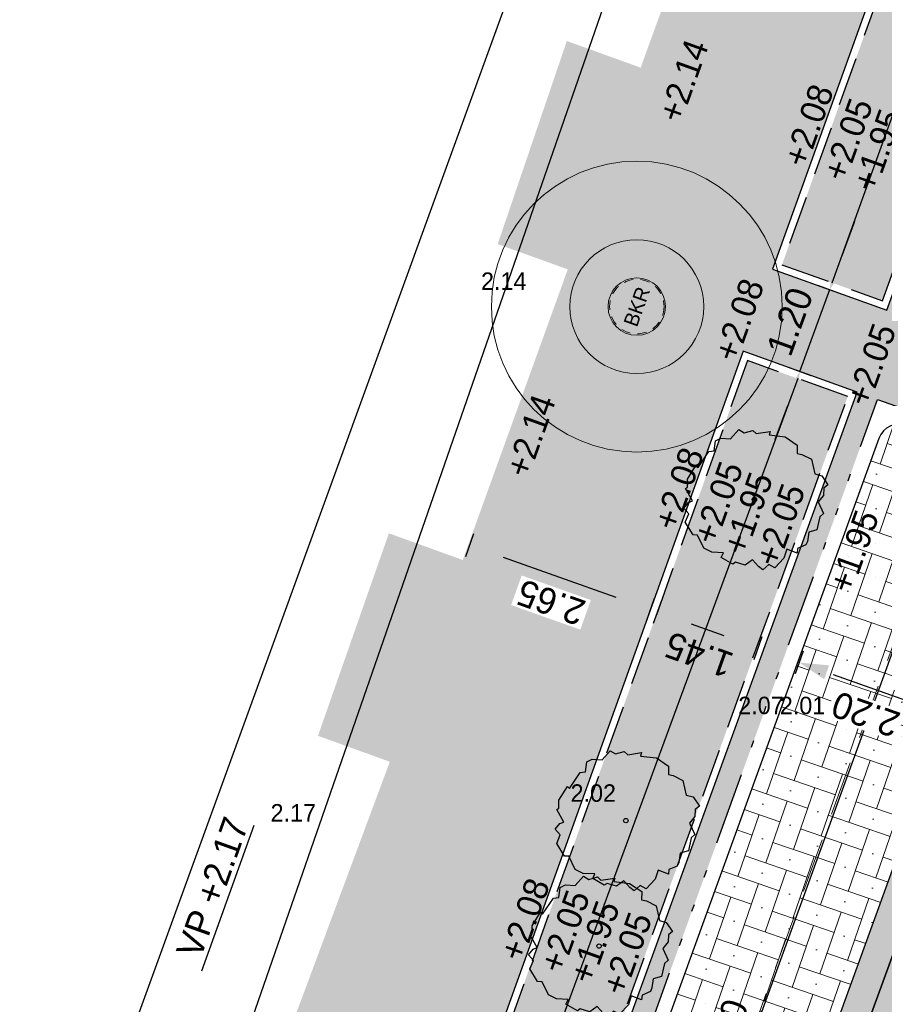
# Model space of a CAD drawing. Header units: metres. Extents: x 134157 to 138734, y 451157 to 455772.
# Tile 235 of 256: x 136419 to 136431, y 453443 to 453456. Entities that reach past the tile are written whole.
import ezdxf
from ezdxf.enums import TextEntityAlignment as Align

# ---------------------------------------------------------------- set-up
doc = ezdxf.new("R2010")
doc.units = ezdxf.units.M
for name, pattern in [('DASHED2', [9.525, 6.35, -3.175]), ('DGN_Style_2', [25.092716, 15.05563, -10.037087]), ('HIDDEN__G5', [1.125, 0.75, -0.375]), ('TR18X20__G2', [2.6, 1, -0.4, 0, -0.4, 0, -0.4, 0, -0.4])]:
    doc.linetypes.add(name, pattern=pattern)
doc.layers.add('-DR-alg-hulplijnen', color=210, linetype='Continuous', plot=False)
doc.layers.add('-DR-alg-hulplijnen waterbergende groenvakken', color=141, linetype='Continuous', plot=False)
doc.layers.add('-DR-alg-hulplijnen kantverharding asflast nieuwe fietsstraat', color=7, linetype='Continuous', true_color=0xff9429, plot=False)
for name, color, linetype in [('-DR-alg-projectgrens 1-200', 3, 'PROJECTGRENS_1-200'), ('-DR-bs-txt-hoogtemaat', 253, 'Continuous'), ('-DR-nw-gr-solitaire heester', 96, 'Continuous'), ('-DR-nw-maatvoering', 3, 'Continuous'), ('-DR-nw-txt-hoogtemaat', 2, 'Continuous'), ('-DR-nw-vh-band 10x20 ob', 2, 'HIDDEN__G5'), ('-DR-nw-vh-band 18-20x25', 2, 'TR18X20__G2'), ('-DR-nw-vh-kantverharding', 3, 'Continuous')]:
    doc.layers.add(name, color=color, linetype=linetype)
doc.layers.add('-DR-nw-gr-arc-beplanting', color=7, linetype='Continuous', true_color=0xe5f0e7)
doc.layers.add('-DR-nw-gr-arc-gras', color=7, linetype='Continuous', true_color=0xb5d5a4)
for name, color, linetype, lineweight in [('-DR-nw-gr-geveltuin ruimteresevering', 95, 'Continuous', 0), ('-DR-nw-inr-brandkraan', 2, 'Continuous', 0), ('-DR-nw-rio-HWA 125', 170, 'HIDDEN__G5', 13), ('-DR-nw-vh-arc-tegels 300x300x45', 253, 'Continuous', 9)]:
    doc.layers.add(name, color=color, linetype=linetype, lineweight=lineweight)
for name, color, linetype, lineweight, true_color in [('-DR-nw-vh-arc-asfalt fietsstraat rood', 7, 'Continuous', 9, 0xdfbfc7), ('-DR-nw-vh-arc-sbs df Drainflow', 7, 'Continuous', 9, 0xb9747c), ('-DR-nw-vh-arc-sbs kf bruinrood rabat halfsteens', 7, 'Continuous', 9, 0xb88485)]:
    doc.layers.add(name, color=color, linetype=linetype, lineweight=lineweight, true_color=true_color)
doc.styles.add('Drong', font='txt', dxfattribs={"height": 1.8})
doc.linetypes.add('PROJECTGRENS_1-200', pattern='A,0.32,-0.13,[133,ltypeshp.shx,S=0.13,R=0,X=-0.13,Y=0],-0.13,1.27', length=1.85)
doc.dimstyles.new('Drong', dxfattribs={"dimtxt": 1.8, "dimasz": 2.5, "dimexe": 0, "dimexo": 0, "dimgap": 0.9, "dimtad": 1, "dimzin": 0, "dimdsep": 46, "dimtxsty": 'Drong', "dimblk": 'dimblk-wit', "dimcen": 0, "dimse1": 1, "dimse2": 1, "dimclrd": 256, "dimclre": 1, "dimclrt": 7, "dimadec": 0, "dimazin": 0, "dimtfac": 1, "dimtmove": 0, "dimatfit": 3, "dimfxl": 1, "dimtolj": 1, "dimtzin": 0, "dimarcsym": 0})
pattern_1 = [(115.335625, (136419.71802, 453326.2367), (-0.223681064, -0.105903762), [0.06, -0.187485]), (205.335625, (136419.71802, 453326.2367), (0.105903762, -0.223681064), [0.06, -0.187485])]

# ---------------------------------------------------------------- blocks, each defined once
blk = doc.blocks.new('dimblk-wit')
at = {"color": 7}
blk.add_line((0, -0.3333), (0, 0.3333), dxfattribs=at)
blk.add_solid([(0, 0), (-0.8, 0.2), (-0.8, -0.2)], dxfattribs=at)
blk = doc.blocks.new('*D228')
at = {"layer": '-DR-nw-maatvoering', "lineweight": -2, "transparency": 16777216}
blk.add_line((136431.716, 453446.636), (136430.587, 453447.038), dxfattribs=at)
at = {"layer": 'Defpoints', "color": 0, "transparency": 16777216}
for p in [(136430.189, 453447.411), (136430.116, 453447.206), (136432.187, 453446.469)]:
    blk.add_point(p, dxfattribs=at)
at = {"layer": '-DR-nw-maatvoering', "lineweight": -2, "transparency": 16777216, "xscale": 0.5, "yscale": 0.5, "zscale": 0.5}
for p, rotation in [((136430.116, 453447.206), 160.4268500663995), ((136432.187, 453446.469), 340.4268500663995)]:
    blk.add_blockref('dimblk-wit', p, dxfattribs=dict(at, rotation=rotation))
at = {"layer": '-DR-nw-maatvoering', "color": 7, "transparency": 16777216, "insert": (136431.03, 453446.495), "char_height": 0.36, "attachment_point": 5, "rotation": 160.4269, "style": 'Drong', "bg_fill": 3, "box_fill_scale": 1.1, "bg_fill_color": 256, "bg_fill_true_color": 13158600, "bg_fill_transparency": 0}
blk.add_mtext('\\A1;2.20', dxfattribs=at)
blk = doc.blocks.new('*D231')
at = {"layer": '-DR-nw-maatvoering', "lineweight": -2, "transparency": 16777216}
blk.add_line((136429.081, 453447.574), (136428.635, 453447.732), dxfattribs=at)
at = {"layer": 'Defpoints', "color": 0, "transparency": 16777216}
for p in [(136429.22, 453450.869), (136430.72, 453450.691), (136428.164, 453447.9)]:
    blk.add_point(p, dxfattribs=at)
at = {"layer": '-DR-nw-maatvoering', "lineweight": -2, "transparency": 16777216, "xscale": 0.5, "yscale": 0.5, "zscale": 0.5}
for p, rotation in [((136428.164, 453447.9), 160.4268500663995), ((136429.552, 453447.406), 340.4268500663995)]:
    blk.add_blockref('dimblk-wit', p, dxfattribs=dict(at, rotation=rotation))
at = {"layer": '-DR-nw-maatvoering', "color": 7, "transparency": 16777216, "insert": (136428.737, 453447.312), "char_height": 0.36, "attachment_point": 5, "rotation": 160.4269, "style": 'Drong'}
blk.add_mtext('\\A1;1.45', dxfattribs=at)
blk = doc.blocks.new('*D232')
at = {"layer": '-DR-nw-maatvoering', "lineweight": -2, "transparency": 16777216}
blk.add_line((136427.599, 453448.1), (136426.051, 453448.651), dxfattribs=at)
at = {"layer": 'Defpoints', "color": 0, "transparency": 16777216}
for p in [(136426.674, 453451.896), (136425.58, 453448.818), (136428.072, 453447.94)]:
    blk.add_point(p, dxfattribs=at)
at = {"layer": '-DR-nw-maatvoering', "lineweight": -2, "transparency": 16777216, "xscale": 0.5, "yscale": 0.5, "zscale": 0.5}
for p, rotation in [((136425.58, 453448.818), 160.4268500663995), ((136428.07, 453447.933), 340.4268500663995)]:
    blk.add_blockref('dimblk-wit', p, dxfattribs=dict(at, rotation=rotation))
at = {"layer": '-DR-nw-maatvoering', "color": 7, "transparency": 16777216, "insert": (136426.703, 453448.033), "char_height": 0.36, "attachment_point": 5, "rotation": 160.4269, "style": 'Drong', "bg_fill": 3, "box_fill_scale": 1.1, "bg_fill_color": 256, "bg_fill_true_color": 13158600, "bg_fill_transparency": 0}
blk.add_mtext('\\A1;2.65', dxfattribs=at)
blk = doc.blocks.new('block brandkraan')
at = {"layer": '-DR-alg-hulplijnen', "linetype": 'DGN_Style_2', "lineweight": 0}
for radius in [2, 0.92]:
    blk.add_circle((0, 0), radius, dxfattribs=at)
at = {"layer": '-DR-nw-inr-brandkraan', "linetype": 'Continuous', "lineweight": 0, "ltscale": 0.02}
blk.add_circle((0, 0), 0.395, dxfattribs=at)
at = {"layer": '-DR-nw-inr-brandkraan', "linetype": 'DASHED2', "lineweight": 0, "ltscale": 0.02}
blk.add_circle((0, 0), 0.375, dxfattribs=at)
at = {"layer": '-DR-nw-inr-brandkraan', "linetype": 'Continuous', "lineweight": 13, "style": 'Drong'}
blk.add_text('BKR', height=0.2, rotation=70.1752, dxfattribs=at).set_placement((0, 0), align=Align.MIDDLE_CENTER)
blk = doc.blocks.new('*D637')
at = {"layer": '-DR-nw-maatvoering', "lineweight": -2, "transparency": 16777216}
for p, q in [((136430.707, 453452.804), (136430.878, 453453.274)), ((136430.124, 453451.207), (136430.535, 453452.334)), ((136429.953, 453450.737), (136429.782, 453450.268))]:
    blk.add_line(p, q, dxfattribs=at)
at = {"layer": 'Defpoints', "color": 0, "transparency": 16777216}
for p in [(136430.535, 453452.334), (136430.984, 453452.171), (136430.573, 453451.043)]:
    blk.add_point(p, dxfattribs=at)
at = {"layer": '-DR-nw-maatvoering', "lineweight": -2, "transparency": 16777216, "xscale": 0.5, "yscale": 0.5, "zscale": 0.5}
for p, rotation in [((136430.535, 453452.334), 249.9647499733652), ((136430.124, 453451.207), 69.9647499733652)]:
    blk.add_blockref('dimblk-wit', p, dxfattribs=dict(at, rotation=rotation))
at = {"layer": '-DR-nw-maatvoering', "color": 7, "transparency": 16777216, "insert": (136429.988, 453451.895), "char_height": 0.36, "attachment_point": 5, "rotation": 69.9647, "style": 'Drong'}
blk.add_mtext('\\A1;1.20', dxfattribs=at)
blk = doc.blocks.new('*D709')
at = {"layer": '-DR-nw-maatvoering', "lineweight": -2, "transparency": 16777216}
blk.add_line((136432.249, 453449.704), (136426.549, 453434.013), dxfattribs=at)
at = {"layer": 'Defpoints', "color": 0, "transparency": 16777216}
for p in [(136432.419, 453450.174), (136426.378, 453433.543), (136426.378, 453433.543)]:
    blk.add_point(p, dxfattribs=at)
at = {"layer": '-DR-nw-maatvoering', "lineweight": -2, "transparency": 16777216, "xscale": 0.5, "yscale": 0.5, "zscale": 0.5}
for p, rotation in [((136432.419, 453450.174), 70.036797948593), ((136426.378, 453433.543), 250.036797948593)]:
    blk.add_blockref('dimblk-wit', p, dxfattribs=dict(at, rotation=rotation))
at = {"layer": '-DR-nw-maatvoering', "color": 7, "transparency": 16777216, "insert": (136429.057, 453441.982), "char_height": 0.36, "attachment_point": 5, "rotation": 70.0368, "style": 'Drong'}
blk.add_mtext('\\A1;17.70', dxfattribs=at)
blk = doc.blocks.new('Solitaire heester')
blk.add_lwpolyline([(-1.738, -4.391), (-2.166, -3.928), (-2.484, -4.007), (-2.465, -3.244), (-3.109, -3.265), (-3.941, -2.905), (-3.868, -2.452), (-4.36, -2.18), (-4.239, -1.823), (-3.951, -1.284), (-4.466, -0.924), (-4.503, -0.249), (-4.693, -0.105), (-4.523, 0.792), (-4.166, 0.751), (-4.409, 1.522), (-4.335, 2.134), (-3.641, 2.854), (-3.727, 3.148), (-3.089, 3.94), (-2.461, 3.914), (-2.205, 4.358), (-1.729, 4.197), (-1.539, 3.974), (-0.893, 4.711), (-0.766, 4.615), (-0.249, 4.811), (0.839, 4.577), (0.75, 4.394), (2.044, 4.064), (2.202, 3.745), (2.886, 3.886), (3.186, 3.598), (3.367, 2.954), (4.16, 2.633), (4.071, 2.213), (4.434, 1.719), (4.306, 1.417), (4.764, 0.573), (4.517, 0.55), (4.767, -0.515), (4.517, -1.491), (3.976, -1.68), (4.023, -2.014), (3.933, -2.752), (3.056, -3.305), (3.102, -3.798), (2.655, -4.416), (2.346, -4.232), (1.877, -4.365), (1.329, -4.18), (0.699, -4.79), (0.406, -4.637), (-0.508, -4.753), (-0.848, -4.267), (-1.476, -4.4), (-1.738, -4.391)])
blk.add_circle((0, 0), 0.15)

msp = doc.modelspace()

# ---------------------------------------------------------------- hatches: boundary and pattern name
at = {"layer": '-DR-nw-gr-arc-beplanting'}
h = msp.add_hatch(color=256, dxfattribs=at)
h.dxf.hatch_style = 1
h.paths.add_polyline_path([(136435.051, 453462.626), (136433.63, 453463.134), (136429.878, 453452.676), (136431.261, 453452.181)])
h = msp.add_hatch(color=256, dxfattribs=at)
h.dxf.hatch_style = 1
h.paths.add_polyline_path([(136426.062, 453442.041), (136427.407, 453441.56), (136430.783, 453450.865), (136429.405, 453451.358)])
at = {"layer": '-DR-nw-gr-arc-gras', "transparency": 33554687}
h = msp.add_hatch(dxfattribs=at)
h.set_pattern_fill('AGR-BOLLEN', color=256, scale=0.1, pattern_type=2)
h.set_pattern_definition(pattern_1)
edge = h.paths.add_edge_path()
edge.add_arc((-7000776.81, 3043164.568), 7592527.997, 340.0567505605, 340.0572256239)
edge.add_line((136455.782, 453494.254), (136455.124, 453494.493))
edge.add_arc((380495.222, 364992.548), 259592.304, 160.06665688, 160.08044536)
edge.add_line((136433.832, 453435.762), (136433.813, 453435.768))
edge.add_line((136433.813, 453435.768), (136432.179, 453431.255))
edge.add_line((136432.179, 453431.255), (136432.198, 453431.248))
edge.add_line((136432.198, 453431.248), (136431.678, 453429.87))
edge.add_line((136431.678, 453429.87), (136432.336, 453429.631))
edge.add_line((136432.336, 453429.631), (136434.309, 453435.077))
h = msp.add_hatch(dxfattribs=at)
h.set_pattern_fill('AGR-BOLLEN', color=256, scale=0.1, pattern_type=2)
h.set_pattern_definition(pattern_1)
edge = h.paths.add_edge_path()
edge.add_line((136486.703, 453573.609), (136485.763, 453573.95))
edge.add_line((136485.763, 453573.95), (136435.759, 453436.14))
edge.add_arc((149594.405, 448661.534), 13998.101, 160.0567308, 160.2977034)
edge.add_line((136415.794, 453380.756), (136415.289, 453379.344))
edge.add_line((136415.289, 453379.344), (136417.827, 453378.529))
edge.add_line((136417.827, 453378.529), (136420.502, 453386.122))
edge.add_line((136420.502, 453386.122), (136418.987, 453386.702))
edge.add_arc((149703.628, 448622.033), 14113.247, 160.0572266, 160.2691215, ccw=False)
edge.add_line((136436.699, 453435.799), (136486.703, 453573.609))
at = {"layer": '-DR-nw-vh-arc-asfalt fietsstraat rood', "transparency": 33554687}
h = msp.add_hatch(color=256, dxfattribs=at)
h.dxf.hatch_style = 1
edge = h.paths.add_edge_path()
edge.add_arc((137987.747, 453337.203), 1495.4, 160.09465, 161.034726)
edge.add_arc((135150.6, 454312.188), 1504.6, 340.056731, 341.034726, ccw=False)
edge.add_line((136564.97, 453798.984), (136431.249, 453430.448))
edge.add_line((136431.249, 453430.448), (136427.3, 453431.879))
edge.add_line((136427.3, 453431.879), (136429.649, 453438.357))
edge.add_line((136429.649, 453438.357), (136561.022, 453800.417))
edge.add_arc((135150.6, 454312.188), 1500.4, 340.056731, 341.034726)
edge.add_line((136569.551, 453824.565), (136577.738, 453847.767))
edge.add_line((136577.738, 453847.767), (136586.329, 453871.491))
edge.add_line((136586.329, 453871.491), (136590.229, 453869.927))
edge.add_line((136590.229, 453869.927), (136581.687, 453846.337))
at = {"layer": '-DR-nw-vh-arc-sbs df Drainflow'}
h = msp.add_hatch(dxfattribs=at)
h.set_pattern_fill('AVH-SBS_KEIFORMAAT_ELLEBOOG_01', color=256, scale=3, angle=71, pattern_type=2)
h.set_pattern_definition([(71, (0, 0), (-0.38132601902, -0.18598512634), [0.9, -0.3]), (161, (0.19534, 0.5673), (-0.38132601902, -0.18598512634), [0.9, -0.3]), (71, (-0.04416, 0.3325), (-0.38132601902, -0.18598512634), [0, -1.2]), (71, (-0.03948, 0.8068), (-0.38132601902, -0.18598512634), [0, -1.2])])
edge = h.paths.add_edge_path()
edge.add_line((136427.182, 453432.72), (136429.273, 453438.494))
edge.add_line((136429.273, 453438.494), (136433.558, 453450.296))
edge.add_arc((136433.085, 453450.472), 0.504, 250.533, 339.5805, ccw=False)
edge.add_line((136432.917, 453449.997), (136431.596, 453450.469))
edge.add_arc((136431.494, 453450.186), 0.3, 70.2338, 160.0567)
edge.add_line((136431.212, 453450.289), (136427.205, 453439.244))
edge.add_arc((149594.404, 448661.535), 14007.2, 160.0567308, 160.0785809)
edge.add_arc((136425.666, 453434.12), 0.3, 160.0786, 250.0778)
edge.add_line((136425.563, 453433.838), (136426.882, 453433.36))
edge.add_arc((136426.712, 453432.89), 0.5, -19.908, 70.0778, ccw=False)
at = {"layer": '-DR-nw-vh-arc-sbs kf bruinrood rabat halfsteens', "transparency": 33554687}
h = msp.add_hatch(color=256, dxfattribs=at)
h.dxf.hatch_style = 1
h.paths.add_polyline_path([(136429.649, 453438.357), (136437.649, 453460.406), (136437.273, 453460.541), (136433.829, 453451.052), (136433.488, 453450.112), (136429.273, 453438.494), (136427.182, 453432.72), (136427.555, 453432.584, -0.00011)])
at = {"layer": '-DR-nw-vh-arc-tegels 300x300x45'}
h = msp.add_hatch(dxfattribs=at)
h.set_pattern_fill('AVH-TEGEL_200X200_HALFST', color=256, scale=2, angle=71, pattern_type=2)
h.set_pattern_definition([(71, (0, 0), (-0.05887645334, 0.44332106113), [0.4, -0.4]), (161, (0, 0), (-0.13022726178, -0.37820743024), [])])
h.paths.add_polyline_path([(136429.344, 453451.486), (136430.911, 453450.926), (136427.467, 453441.432), (136425.934, 453441.98)], flags=16)
h.paths.add_polyline_path([(136429.345, 453451.19), (136430.72, 453450.691), (136427.461, 453441.746), (136426.124, 453442.226)], flags=0)
h.paths.add_polyline_path([(136429.75, 453452.615), (136433.573, 453463.26), (136435.18, 453462.686), (136431.321, 453452.054)], flags=16)
h.paths.add_polyline_path([(136429.952, 453452.884), (136433.575, 453463.073), (136434.993, 453462.566), (136431.334, 453452.383)], flags=0)
h.paths.add_polyline_path([(136433.978, 453464.39), (136438.265, 453476.336), (136439.917, 453475.745), (136435.586, 453463.815)], flags=16)
h.paths.add_polyline_path([(136434.166, 453464.615), (136438.325, 453476.208), (136439.789, 453475.685), (136435.587, 453464.108)], flags=0)
edge = h.paths.add_edge_path()
edge.add_line((136433.572, 453450.929), (136433.291, 453451.031))
edge.add_line((136433.291, 453451.031), (136433.36, 453451.222))
edge.add_line((136433.36, 453451.222), (136433.359, 453451.222))
edge.add_line((136433.359, 453451.222), (136433.393, 453451.313))
edge.add_line((136433.393, 453451.313), (136431.604, 453451.953))
edge.add_line((136431.604, 453451.953), (136431.676, 453452.152))
edge.add_line((136431.676, 453452.152), (136443.407, 453484.484))
edge.add_line((136443.407, 453484.484), (136445.195, 453483.84))
edge.add_line((136445.195, 453483.84), (136445.297, 453484.122))
edge.add_line((136445.297, 453484.122), (136445.579, 453484.02))
edge.add_line((136445.579, 453484.02), (136446.108, 453485.478))
edge.add_line((136446.108, 453485.478), (136445.873, 453485.563))
edge.add_line((136445.873, 453485.563), (136446.027, 453485.986))
edge.add_line((136446.027, 453485.986), (136445.698, 453486.106))
edge.add_line((136445.698, 453486.106), (136438.647, 453488.671))
edge.add_line((136438.647, 453488.671), (136438.016, 453486.934))
edge.add_line((136438.016, 453486.934), (136439.182, 453486.512))
edge.add_line((136439.182, 453486.512), (136437.723, 453482.473))
edge.add_line((136437.723, 453482.473), (136436.707, 453482.84))
edge.add_line((136436.707, 453482.84), (136435.719, 453480.049))
edge.add_line((136435.719, 453480.049), (136436.72, 453479.699))
edge.add_line((136436.72, 453479.699), (136435.276, 453475.702))
edge.add_line((136435.276, 453475.702), (136434.26, 453476.069))
edge.add_line((136434.26, 453476.069), (136433.286, 453473.284))
edge.add_line((136433.286, 453473.284), (136434.273, 453472.927))
edge.add_line((136434.273, 453472.927), (136432.829, 453468.93))
edge.add_line((136432.829, 453468.93), (136431.813, 453469.297))
edge.add_line((136431.813, 453469.297), (136430.839, 453466.513))
edge.add_line((136430.839, 453466.513), (136431.826, 453466.156))
edge.add_line((136431.826, 453466.156), (136430.382, 453462.159))
edge.add_line((136430.382, 453462.159), (136429.367, 453462.526))
edge.add_line((136429.367, 453462.526), (136428.416, 453459.733))
edge.add_line((136428.416, 453459.733), (136429.385, 453459.382))
edge.add_line((136429.385, 453459.382), (136427.935, 453455.387))
edge.add_line((136427.935, 453455.387), (136426.92, 453455.754))
edge.add_line((136426.92, 453455.754), (136425.969, 453452.961))
edge.add_line((136425.969, 453452.961), (136426.933, 453452.613))
edge.add_line((136426.933, 453452.613), (136425.489, 453448.616))
edge.add_line((136425.489, 453448.616), (136424.473, 453448.983))
edge.add_line((136424.473, 453448.983), (136423.498, 453446.198))
edge.add_line((136423.498, 453446.198), (136424.486, 453445.841))
edge.add_line((136424.486, 453445.841), (136420.456, 453435.011))
edge.add_line((136420.456, 453435.011), (136419.565, 453432.533))
edge.add_line((136419.565, 453432.533), (136425.488, 453430.402))
edge.add_line((136425.488, 453430.402), (136425.993, 453431.815))
edge.add_line((136425.993, 453431.815), (136426.06, 453432.003))
edge.add_line((136426.06, 453432.003), (136426.633, 453431.798))
edge.add_arc((149594.405, 448661.534), 14005.201, 160.081853, 160.0861629, ccw=False)
edge.add_line((136426.991, 453432.789), (136426.711, 453432.89))
edge.add_line((136426.711, 453432.89), (136426.814, 453433.172))
edge.add_line((136426.814, 453433.172), (136425.025, 453433.82))
edge.add_line((136425.025, 453433.82), (136431.193, 453450.825))
edge.add_line((136431.193, 453450.825), (136432.985, 453450.185))
edge.add_line((136432.985, 453450.185), (136433.088, 453450.467))
edge.add_line((136433.088, 453450.467), (136433.367, 453450.365))
edge.add_line((136433.367, 453450.365), (136433.572, 453450.929))

# ---------------------------------------------------------------- linework, layer by layer
at = {"layer": '-DR-alg-hulplijnen', "flags": 128}
msp.add_lwpolyline([(136407.862, 453399.888), (136391.838, 453411.176), (136352.012, 453429.865), (136352.48, 453430.85), (136309.248, 453450.887), (136304.905, 453487.352), (136300.614, 453519.554), (136324.683, 453522.666), (136332.295, 453523.223), (136335.96, 453523.123), (136338.971, 453522.831), (136345.734, 453521.623), (136357.963, 453519.188), (136434.863, 453491.708), (136434.475, 453490.637), (136438.82, 453489.061)], close=True, dxfattribs=at)
at = {"layer": '-DR-alg-hulplijnen kantverharding asflast nieuwe fietsstraat'}
msp.add_lwpolyline([(136615.557, 453953.711), (136612.599, 453946.977), (136593.397, 453893.948), (136588.98, 453881.757), (136586.93, 453874.65, -0.015888), (136585.953, 453871.628), (136586.329, 453871.491), (136577.738, 453847.767, 0.004102), (136569.551, 453824.565, -0.004267), (136561.022, 453800.417), (136429.649, 453438.357, 0.002152), (136389.024, 453324.877), (136377.119, 453291.165), (136363.767, 453256.91), (136363.728, 453256.801)], format="xyb", dxfattribs=at)
at = {"layer": '-DR-alg-hulplijnen waterbergende groenvakken', "flags": 128}
for points in [[(136430.569, 453452.428), (136434.341, 453462.88)], [(136430.094, 453451.112), (136426.687, 453441.845)]]:
    msp.add_lwpolyline(points, dxfattribs=at)
at = {"layer": '-DR-alg-projectgrens 1-200', "flags": 128}
msp.add_lwpolyline([(136721.461, 454206.136), (136727.498, 454223.752), (136730.581, 454232.718), (136734.46, 454243.959), (136738.033, 454254.306), (136742.183, 454266.266), (136750.568, 454290.842), (136760.393, 454319.456), (136770.666, 454349.328), (136772.713, 454355.238), (136774.612, 454360.473), (136776.998, 454367), (136784.306, 454387.208), (136790.339, 454404.083), (136797.311, 454423.36), (136807.058, 454450.093), (136800.646, 454453.198), (136770.129, 454470.839), (136763.463, 454464.393), (136767.222, 454456.488), (136768.447, 454452.902), (136769.612, 454448.539), (136767.19, 454443.604), (136763.98, 454431.785), (136763.498, 454430.807), (136764.785, 454430.222), (136759.65, 454419.865), (136760.207, 454419.614), (136758.305, 454415.755), (136757.433, 454413.928), (136755.514, 454410.037), (136754.993, 454410.292), (136749.872, 454399.962), (136748.616, 454400.585), (136748.548, 454400.448), (136744.287, 454402.547), (136738.76, 454389.718), (136744.829, 454387.062), (136753.517, 454383.259), (136750.445, 454376.232), (136747.3, 454368.999), (136747.702, 454368.821), (136745.421, 454363.658), (136743.771, 454359.882), (136741.474, 454354.715), (136741.107, 454354.878), (136737.945, 454347.853), (136734.86, 454340.776), (136727.193, 454344.181), (136720.397, 454330.285), (136716.705, 454321.73), (136725.346, 454317.886), (136722.199, 454310.807), (136718.145, 454301.488), (136714.131, 454292.713), (136709.748, 454294.641), (136707.09, 454288.607), (136709.573, 454287.506), (136709.53, 454287.41), (136709.617, 454287.371), (136709.424, 454286.945), (136712.118, 454285.768), (136724.405, 454280.406), (136724.395, 454280.372), (136724.56, 454280.301), (136719.327, 454264.621), (136718.554, 454264.279), (136712.149, 454267.043), (136705.337, 454251.495), (136713.155, 454248.122), (136713.63, 454247.107), (136703.363, 454216.017), (136702.53, 454215.665), (136697.3, 454218.013), (136691.656, 454205.193), (136698.169, 454202.287), (136696.085, 454197.547), (136697.116, 454197.066), (136693.34, 454185.771), (136691.21, 454179.799), (136691.154, 454179.818), (136689.257, 454174.47), (136688.677, 454172.922), (136686.645, 454167.859), (136686.793, 454167.806), (136683.499, 454158.729), (136679.62, 454148.161), (136677.544, 454142.392), (136675.601, 454137.021), (136671.76, 454126.401), (136667.085, 454113.483), (136666.31, 454113.053), (136658.521, 454114.651), (136655.4, 454098.982), (136661.092, 454097.825), (136661.269, 454097.519), (136621.35, 453987.863), (136614.377, 453990.963), (136611.935, 453985.53), (136608.375, 453987.12), (136605.014, 453979.773), (136610.368, 453977.386), (136616.099, 453974.911), (136616.418, 453974.217), (136608.394, 453952.136), (136599.91, 453929.479), (136596.333, 453930.847), (136596.703, 453931.801), (136592.691, 453933.357), (136592.582, 453933.111), (136587.167, 453935.208), (136587.113, 453935.101), (136586.908, 453935.2), (136584.73, 453936.252), (136573.42, 453911.897), (136576.906, 453910.227), (136577.755, 453910.817), (136581.71, 453908.923), (136581.78, 453907.891), (136588.355, 453904.743), (136581.357, 453890.288), (136584.408, 453889.218), (136581.92, 453882.301), (136582.601, 453881.581), (136581.142, 453877.478), (136580.13, 453877.281), (136578.301, 453872.104), (136578.986, 453871.382), (136577.526, 453867.309), (136576.539, 453867.19), (136574.654, 453861.99), (136575.357, 453861.219), (136573.859, 453857.098), (136572.823, 453856.858), (136568.249, 453844.056), (136569.051, 453843.723), (136568.246, 453841.986), (136569.916, 453841.29), (136566.692, 453833.862), (136560.757, 453836.486), (136555.193, 453823.556), (136563.207, 453820.33), (136562.244, 453817.938), (136562.059, 453818.012), (136558.019, 453808.014), (136558.218, 453807.935), (136557.146, 453805.252), (136555.477, 453804.556), (136553.671, 453802.5), (136552.612, 453799.698), (136545.82, 453781.422), (136541.647, 453783.356), (136534.75, 453768.68), (136539.525, 453766.451), (136534.814, 453753.868), (136534.789, 453753.879), (136534.379, 453752.873), (136534.182, 453752.96), (136532.926, 453749.667), (136533.099, 453749.603), (136532.772, 453748.705), (136532.584, 453748.792), (136530.457, 453743.085), (136530.627, 453743.022), (136516.493, 453704.592), (136514.575, 453699.22), (136492.181, 453636.401), (136492.736, 453636.204), (136489.157, 453626.341), (136485.079, 453628.249), (136478.16, 453613.788), (136483.141, 453611.479), (136461.867, 453552.94), (136457.354, 453554.582), (136454.06, 453545.417), (136458.648, 453543.776), (136443.598, 453501.593), (136436.391, 453504.175), (136430.824, 453488.627), (136437.02, 453486.393), (136418.282, 453434.811), (136413.227, 453420.085), (136407.364, 453401.466), (136407.056, 453400.056), (136406.467, 453398.451), (136401.897, 453385.592), (136395.332, 453388.701), (136389.231, 453376.079), (136397.157, 453372.353), (136391.911, 453357.791), (136390.965, 453355.464), (136388.624, 453350.371), (136384.302, 453352.274), (136382.126, 453347.544), (136391.358, 453344.243), (136383.168, 453321.66), (136378.588, 453323.362), (136367.282, 453291.791), (136367.871, 453291.227), (136363.518, 453279.255), (136362.091, 453275.277), (136356.432, 453259.57), (136355.262, 453256.31), (136348.573, 453237.876), (136370.776, 453230.272), (136374.328, 453240.694), (136372.767, 453241.803), (136382.163, 453267.942), (136384.551, 453274.649), (136388.98, 453286.656), (136393.345, 453297.287), (136406.664, 453334.269), (136411.924, 453350.355), (136416.754, 453363.949), (136418.454, 453363.341), (136423.3, 453376.902), (136421.649, 453377.491), (136422.516, 453379.917), (136425.014, 453387.05), (136430.128, 453401.329), (136433.008, 453409.364), (136437.5, 453421.973), (136444.424, 453441.303), (136447.898, 453451.043), (136454.668, 453469.854), (136458.254, 453479.666), (136467.647, 453501.921), (136478.422, 453531.465), (136485.603, 453551.259), (136497.269, 453583.741), (136504.056, 453602.586), (136505.832, 453601.952), (136510.678, 453615.512), (136508.932, 453616.136), (136511.581, 453623.496), (136513.58, 453629.053), (136518.673, 453642.888), (136519.015, 453643.404), (136522.68, 453653.62), (136522.664, 453653.957), (136523.62, 453656.594), (136528.73, 453670.926), (136534.757, 453688.003), (136543.62, 453712.768), (136551.352, 453734.38), (136563.425, 453767.68), (136566.609, 453776.654), (136569.182, 453777.966), (136577.487, 453774.867), (136583.873, 453792.703), (136575.924, 453795.622), (136575.205, 453797.155), (136576.997, 453801.811), (136581.956, 453815.424), (136586.269, 453827.274), (136591.505, 453840.84), (136603.758, 453874.947), (136606.204, 453881.939), (136608.18, 453887.612), (136608.471, 453887.616), (136610.071, 453888.673), (136612.877, 453896.334), (136616.917, 453896.194), (136618.846, 453897.187), (136619.38, 453898.504), (136644.157, 453889.689), (136649.259, 453888.431), (136662.916, 453886.017), (136671.374, 453885.367), (136676.87, 453884.95), (136677.795, 453897.157), (136672.556, 453897.554), (136667.447, 453898.46), (136645.41, 453906.114), (136624.779, 453913.547), (136625.184, 453914.831), (136624.39, 453916.757), (136621.376, 453919.233), (136624.284, 453927.322), (136623.281, 453929.136), (136623.21, 453929.192), (136624.085, 453931.643), (136629.304, 453946.51), (136630.541, 453950.147), (136636.243, 453965.665), (136638.191, 453964.969), (136643.718, 453980.515), (136641.829, 453981.19), (136651.204, 454007.423), (136658.506, 454027.642), (136665.47, 454047.006), (136669.496, 454058.357), (136675.354, 454074.419), (136676.258, 454077.094), (136678.747, 454083.756), (136682.526, 454094.171), (136686.101, 454103.639), (136687.039, 454106.475), (136697.795, 454137.242), (136697.717, 454137.253), (136705.555, 454159.78), (136713.078, 454181.729), (136716.785, 454192.515), (136718.108, 454192.042), (136722.954, 454205.602)], close=True, dxfattribs=at)
at = {"layer": '-DR-nw-gr-geveltuin ruimteresevering', "const_width": 0.4, "elevation": 3, "flags": 128}
for points in [[(136429.578, 453459.313), (136428.142, 453455.315)], [(136426.852, 453451.795), (136425.685, 453448.547)], [(136424.694, 453445.766), (136423.526, 453442.519)]]:
    msp.add_lwpolyline(points, dxfattribs=at)
at = {"layer": '-DR-nw-rio-HWA 125'}
msp.add_lwpolyline([(136421.72, 453420.801), (136435.688, 453459.228)], dxfattribs=at)
at = {"layer": '-DR-nw-vh-band 10x20 ob', "ltscale": 0.9}
for points in [[(136433.63, 453463.134), (136429.878, 453452.676), (136431.261, 453452.181), (136435.051, 453462.626)], [(136430.783, 453450.865), (136429.405, 453451.358), (136426.062, 453442.041), (136427.407, 453441.56)]]:
    msp.add_lwpolyline(points, close=True, dxfattribs=at)
at = {"layer": '-DR-nw-vh-band 18-20x25'}
msp.add_lwpolyline([(136426.814, 453433.172), (136425.025, 453433.82), (136431.194, 453450.825), (136432.985, 453450.185)], dxfattribs=at)
at = {"layer": '-DR-nw-vh-kantverharding'}
for points in [[(136363.728, 453256.801), (136363.767, 453256.91), (136377.119, 453291.165), (136389.024, 453324.877, -0.002152), (136429.649, 453438.357), (136561.022, 453800.417, 0.004267), (136569.551, 453824.565, -0.004102), (136577.738, 453847.767), (136586.329, 453871.491), (136585.953, 453871.628)], [(136445.767, 453483.952, -0.413557), (136445.128, 453483.652), (136443.809, 453484.127, 0.413557), (136443.425, 453483.947), (136431.963, 453452.357, 0.41564), (136432.144, 453451.972), (136433.458, 453451.502, -0.41564), (136433.76, 453450.861), (136433.555, 453450.297, -0.412789), (136432.917, 453449.997), (136431.595, 453450.469, 0.412789), (136431.212, 453450.289), (136427.205, 453439.244, 0.000095), (136425.384, 453434.222, 0.414209), (136425.563, 453433.838), (136426.88, 453433.361, -0.414193), (136427.179, 453432.721)], [(136388.645, 453325.005, -0.002152), (136429.273, 453438.494), (136433.488, 453450.112)]]:
    msp.add_lwpolyline(points, format="xyb", dxfattribs=at)
for points in [[(136435.179, 453462.687), (136433.57, 453463.261), (136429.75, 453452.615), (136431.321, 453452.054)], [(136430.911, 453450.926), (136429.344, 453451.486), (136425.934, 453441.98), (136427.467, 453441.432)]]:
    msp.add_lwpolyline(points, close=True, dxfattribs=at)

# ---------------------------------------------------------------- block references
at = {"layer": '-DR-nw-gr-solitaire heester', "xscale": 0.2, "yscale": 0.2, "zscale": 0.2, "rotation": 70.17551579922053}
for p in [(136429.5, 453449.448), (136427.731, 453445.032), (136427.363, 453443.306)]:
    msp.add_blockref('Solitaire heester', p, dxfattribs=at)
msp.add_blockref('block brandkraan', (136427.882, 453452.101))

# ---------------------------------------------------------------- texts
at = {"layer": '-DR-bs-txt-hoogtemaat', "style": 'Drong'}
msp.add_text('%%U VP +2.17', height=0.36, rotation=70.3356, dxfattribs=at).set_placement((136421.835, 453442.988))
at = {"layer": '-DR-bs-txt-hoogtemaat', "color": 253, "char_height": 0.24, "attachment_point": 7, "style": 'Drong'}
for s, insert in [('2.14', (136425.74, 453452.331, 2.136)), ('2.07', (136429.277, 453446.492, 2.07)), ('2.01', (136429.849, 453446.492, 2.009)), ('2.02', (136426.971, 453445.287, 2.024)), ('2.17', (136422.846, 453445.019, 2.167))]:
    msp.add_mtext(s, dxfattribs=dict(at, insert=insert))
at = {"layer": '-DR-nw-txt-hoogtemaat', "style": 'Drong'}
for s, p in [('+2.14', (136428.487, 453454.608)), ('+2.08', (136430.208, 453453.993)), ('+2.05', (136430.749, 453453.8)), ('+1.95', (136431.159, 453453.653)), ('+2.08', (136429.253, 453451.32)), ('+2.05', (136431.068, 453450.703)), ('+2.05', (136428.964, 453448.805)), ('+1.95', (136429.374, 453448.658)), ('+2.05', (136429.818, 453448.5)), ('+1.95', (136430.832, 453448.137)), ('+2.08', (136426.306, 453443.074)), ('+2.05', (136426.857, 453442.91)), ('+1.95', (136427.267, 453442.764)), ('+2.05', (136427.712, 453442.605))]:
    msp.add_text(s, height=0.34, rotation=70.3356, dxfattribs=at).set_placement(p)

# ---------------------------------------------------------------- dimensions: what is measured, and where the dimension line sits
at = {"layer": '-DR-nw-maatvoering'}
dim = msp.add_linear_dim(base=(136430.535, 453452.334), p1=(136430.573, 453451.043), p2=(136430.984, 453452.171), angle=69.9647, dimstyle='Drong', override={"dimtfill": 0}, dxfattribs=at)
dim.commit()
dim.dimension.update_dxf_attribs({"geometry": '*D637', "text_midpoint": (136430.33, 453451.771), "dimtype": 161})
dim = msp.add_aligned_dim(p1=(136432.419, 453450.174), p2=(136426.378, 453433.543), distance=0, dimstyle='Drong', override={"dimrnd": 0.05, "dimtfill": 0}, dxfattribs=at)
dim.commit()
dim.dimension.update_dxf_attribs({"geometry": '*D709', "text_midpoint": (136429.057, 453441.982)})

# ---------------------------------------------------------------- next in the draw order: dimensions: what is measured, and where the dimension line sits
dim = msp.add_linear_dim(base=(136430.116, 453447.206), p1=(136432.187, 453446.469), p2=(136430.189, 453447.411), angle=340.4269, dimstyle='Drong', override={"dimtfill": 1}, dxfattribs=at)
dim.commit()
dim.dimension.update_dxf_attribs({"geometry": '*D228', "text_midpoint": (136431.03, 453446.495)})

# ---------------------------------------------------------------- next in the draw order: dimensions: what is measured, and where the dimension line sits
dim = msp.add_linear_dim(base=(136428.164, 453447.9), p1=(136430.72, 453450.691), p2=(136429.22, 453450.869), angle=340.4269, dimstyle='Drong', override={"dimrnd": 0.05, "dimtfill": 0}, dxfattribs=at)
dim.commit()
dim.dimension.update_dxf_attribs({"geometry": '*D231', "text_midpoint": (136428.737, 453447.312)})

# ---------------------------------------------------------------- next in the draw order: dimensions: what is measured, and where the dimension line sits
dim = msp.add_linear_dim(base=(136425.58, 453448.818), p1=(136428.072, 453447.94), p2=(136426.674, 453451.896), angle=340.4269, dimstyle='Drong', override={"dimrnd": 0.05, "dimtfill": 1}, dxfattribs=at)
dim.commit()
dim.dimension.update_dxf_attribs({"geometry": '*D232', "text_midpoint": (136426.703, 453448.033)})

# ---------------------------------------------------------------- next in the draw order: linework, layer by layer
at = {"layer": '-DR-alg-hulplijnen kantverharding asflast nieuwe fietsstraat'}
msp.add_lwpolyline([(136615.557, 453953.711), (136612.599, 453946.977), (136593.397, 453893.948), (136588.98, 453881.757), (136586.93, 453874.65, -0.015888), (136585.953, 453871.628), (136586.329, 453871.491), (136577.738, 453847.767, 0.004102), (136569.551, 453824.565, -0.004267), (136561.022, 453800.417), (136429.649, 453438.357, 0.002152), (136389.024, 453324.877), (136377.119, 453291.165), (136363.767, 453256.91), (136359.079, 453243.638)], format="xyb", dxfattribs=at)
at = {"layer": '-DR-nw-vh-kantverharding'}
msp.add_lwpolyline([(136359.079, 453243.638), (136363.767, 453256.91), (136377.119, 453291.165), (136389.024, 453324.877, -0.002152), (136429.649, 453438.357), (136561.022, 453800.417, 0.004267), (136569.551, 453824.565, -0.004102), (136577.738, 453847.767), (136586.329, 453871.491), (136585.953, 453871.628)], format="xyb", dxfattribs=at)

# ---------------------------------------------------------------- next in the draw order: texts
at = {"layer": '-DR-nw-txt-hoogtemaat', "style": 'Drong'}
for s, p in [('+2.14', (136426.387, 453449.726)), ('+2.08', (136428.423, 453448.998))]:
    msp.add_text(s, height=0.34, rotation=70.3356, dxfattribs=at).set_placement(p)

doc.saveas('drawing.dxf')
